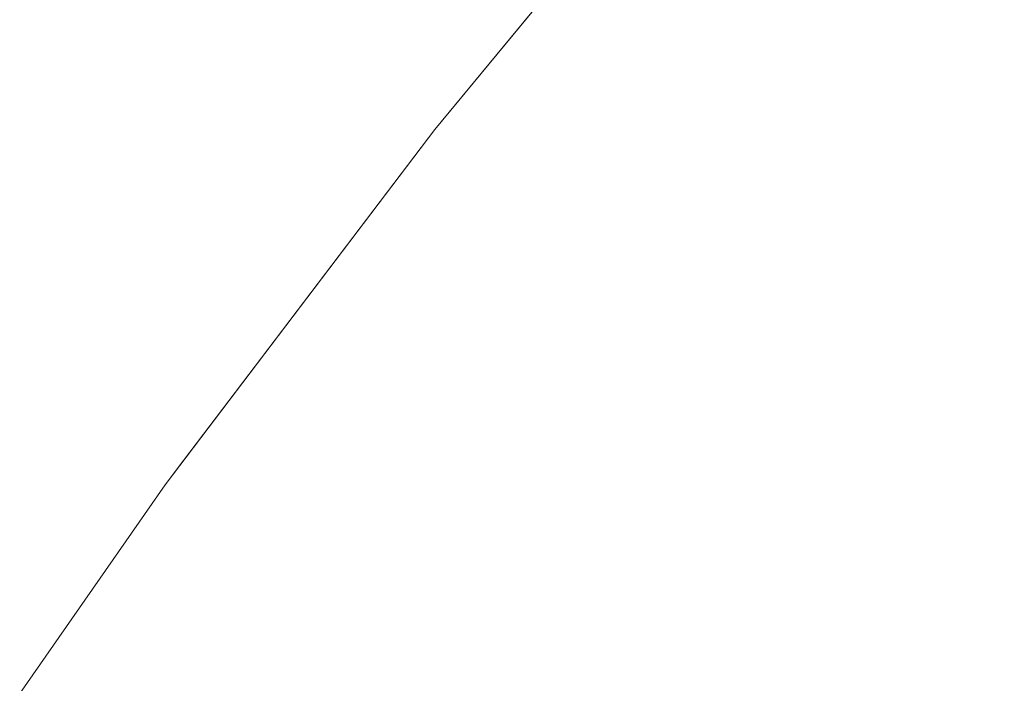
# Model space of a CAD drawing. Header units: centimetres. Extents: x -35.1 to 36.2, y 4.2 to 6.
# Tile 66 of 256: x -35.07735 to -35.06843, y 5.94601 to 5.95203. Entities that reach past the tile are written whole.
import ezdxf

# ---------------------------------------------------------------- set-up
doc = ezdxf.new("R2010")
doc.units = ezdxf.units.CM
doc.header["$LTSCALE"] = 2.54
doc.layers.add('Lucido design-1', color=7, linetype='Continuous')

# ---------------------------------------------------------------- blocks, each defined once
blk = doc.blocks.new('Gruppo-4-1')
at = {"color": 7, "linetype": 'Continuous', "lineweight": 9}
for points, invisible_edges in [([(-35.0709376, 5.9542406, -2313.02217), (-35.0735906, 5.9510303, -2313.02217), (-35.0735906, 5.9510303, -2312.42217), (-35.0727845, 5.9520058, -2312.42217)], 10), ([(-35.0727846, 5.9520111, -2313.0237324), (-35.0735906, 5.9510303, -2313.02217), (-35.0709376, 5.9542406, -2313.02217), (-35.0710923, 5.9540381, -2313.0237324)], 13), ([(-35.0709376, 5.9542406, -2313.02217), (-35.0727845, 5.9520058, -2312.42217), (-35.0719475, 5.9530186, -2312.42217)], 9), ([(-35.0710923, 5.9540381, -2313.0237324), (-35.071051, 5.9540184, -2313.0252942), (-35.0727427, 5.9519921, -2313.0252942), (-35.0727846, 5.9520111, -2313.0237324)], 15), ([(-35.072673, 5.9519604, -2313.0268549), (-35.0727427, 5.9519921, -2313.0252942), (-35.071051, 5.9540184, -2313.0252942), (-35.0709824, 5.9539855, -2313.0268549)], 15), ([(-35.0709824, 5.9539855, -2313.0268549), (-35.0708863, 5.9539394, -2313.0284139), (-35.0725755, 5.9519161, -2313.0284139), (-35.072673, 5.9519604, -2313.0268549)], 15), ([(-35.0724502, 5.9518592, -2313.0299706), (-35.0725755, 5.9519161, -2313.0284139), (-35.0708863, 5.9539394, -2313.0284139), (-35.0707628, 5.9538803, -2313.0299706)], 15), ([(-35.0707628, 5.9538803, -2313.0299706), (-35.0706122, 5.9538081, -2313.0315244), (-35.0722973, 5.9517898, -2313.0315244), (-35.0724502, 5.9518592, -2313.0299706)], 15), ([(-35.0721168, 5.9517078, -2313.0330749), (-35.0722973, 5.9517898, -2313.0315244), (-35.0706122, 5.9538081, -2313.0315244), (-35.0704344, 5.9537229, -2313.0330749)], 15), ([(-35.0704344, 5.9537229, -2313.0330749), (-35.0702295, 5.9536248, -2313.0346213), (-35.0719089, 5.9516133, -2313.0346213), (-35.0721168, 5.9517078, -2313.0330749)], 15), ([(-35.0716737, 5.9515065, -2313.0361633), (-35.0719089, 5.9516133, -2313.0346213), (-35.0702295, 5.9536248, -2313.0346213), (-35.0699979, 5.9535138, -2313.0361633)], 15), ([(-35.0699979, 5.9535138, -2313.0361633), (-35.0697395, 5.95339, -2313.0377002), (-35.0714115, 5.9513874, -2313.0377002), (-35.0716737, 5.9515065, -2313.0361633)], 15), ([(-35.0711224, 5.9512561, -2313.0392315), (-35.0714115, 5.9513874, -2313.0377002), (-35.0697395, 5.95339, -2313.0377002), (-35.0694547, 5.9532536, -2313.0392315)], 15), ([(-35.0694547, 5.9532536, -2313.0392315), (-35.0691435, 5.9531045, -2313.0407566), (-35.0708065, 5.9511126, -2313.0407566), (-35.0711224, 5.9512561, -2313.0392315)], 15), ([(-35.0704642, 5.9509571, -2313.0422751), (-35.0708065, 5.9511126, -2313.0407566), (-35.0691435, 5.9531045, -2313.0407566), (-35.0688062, 5.952943, -2313.0422751)], 15), ([(-35.0692801, 5.9517798, -2312.4005536), (-35.0684432, 5.952769, -2312.4005536), (-35.0691435, 5.9531045, -2312.4035833), (-35.0699857, 5.952109, -2312.4035833)], 15), ([(-35.0719475, 5.9530186, -2312.42217), (-35.0727845, 5.9520058, -2312.42217), (-35.0727427, 5.9519921, -2312.4190457), (-35.0719078, 5.9530057, -2312.4190457)], 14), ([(-35.0719078, 5.9530057, -2312.4190457), (-35.0727427, 5.9519921, -2312.4190457), (-35.0725755, 5.9519161, -2312.4159261), (-35.0717418, 5.9529282, -2312.4159261)], 15), ([(-35.0717418, 5.9529282, -2312.4159261), (-35.0725755, 5.9519161, -2312.4159261), (-35.0722973, 5.9517898, -2312.4128155), (-35.0714656, 5.9527993, -2312.4128155)], 15), ([(-35.0688062, 5.952943, -2313.0422751), (-35.0684432, 5.952769, -2313.0437864), (-35.0700957, 5.9507897, -2313.0437864), (-35.0704642, 5.9509571, -2313.0422751)], 15), ([(-35.0714656, 5.9527993, -2312.4128155), (-35.0722973, 5.9517898, -2312.4128155), (-35.0719089, 5.9516133, -2312.4097186), (-35.07108, 5.9526195, -2312.4097186)], 15), ([(-35.0697012, 5.9506105, -2313.04529), (-35.0700957, 5.9507897, -2313.0437864), (-35.0684432, 5.952769, -2313.0437864), (-35.0680545, 5.9525828, -2313.04529)], 15), ([(-35.0684713, 5.9514025, -2312.3975546), (-35.0676405, 5.9523845, -2312.3975546), (-35.0684432, 5.952769, -2312.4005536), (-35.0692801, 5.9517798, -2312.4005536)], 15), ([(-35.07108, 5.9526195, -2312.4097186), (-35.0719089, 5.9516133, -2312.4097186), (-35.0714115, 5.9513874, -2312.4066398), (-35.0705863, 5.9523891, -2312.4066398)], 15), ([(-35.0680545, 5.9525828, -2313.04529), (-35.0676405, 5.9523845, -2313.0467854), (-35.069281, 5.9504196, -2313.0467854), (-35.0697012, 5.9506105, -2313.04529)], 15), ([(-35.0705863, 5.9523891, -2312.4066398), (-35.0714115, 5.9513874, -2312.4066398), (-35.0708065, 5.9511126, -2312.4035833), (-35.0699857, 5.952109, -2312.4035833)], 15), ([(-35.0688354, 5.9502173, -2313.0482721), (-35.069281, 5.9504196, -2313.0467854), (-35.0676405, 5.9523845, -2313.0467854), (-35.0672016, 5.9521742, -2313.0482721)], 15), ([(-35.0675618, 5.9509782, -2312.3945904), (-35.0667379, 5.9519521, -2312.3945904), (-35.0676405, 5.9523845, -2312.3975546), (-35.0684713, 5.9514025, -2312.3975546)], 15), ([(-35.0672016, 5.9521742, -2313.0482721), (-35.0667379, 5.9519521, -2313.0497496), (-35.0683648, 5.9500035, -2313.0497496), (-35.0688354, 5.9502173, -2313.0482721)], 15), ([(-35.0699857, 5.952109, -2312.4035833), (-35.0708065, 5.9511126, -2312.4035833), (-35.0700957, 5.9507897, -2312.4005536), (-35.0692801, 5.9517798, -2312.4005536)], 15), ([(-35.0743905, 5.9499819, -2313.0237324), (-35.0735906, 5.9510303, -2313.02217), (-35.0727846, 5.9520111, -2313.0237324)], 11), ([(-35.0727846, 5.9520111, -2313.0237324), (-35.0727427, 5.9519921, -2313.0252942), (-35.0743481, 5.9499637, -2313.0252942), (-35.0743905, 5.9499819, -2313.0237324)], 15), ([(-35.0742774, 5.9499332, -2313.0268549), (-35.0743481, 5.9499637, -2313.0252942), (-35.0727427, 5.9519921, -2313.0252942), (-35.072673, 5.9519604, -2313.0268549)], 15), ([(-35.0735561, 5.950978, -2312.4190457), (-35.0727427, 5.9519921, -2312.4190457), (-35.0727845, 5.9520058, -2312.42217), (-35.0735906, 5.9510303, -2312.42217)], 11), ([(-35.0733877, 5.9509035, -2312.4159261), (-35.0725755, 5.9519161, -2312.4159261), (-35.0727427, 5.9519921, -2312.4190457), (-35.0735561, 5.950978, -2312.4190457)], 15), ([(-35.072673, 5.9519604, -2313.0268549), (-35.0725755, 5.9519161, -2313.0284139), (-35.0741784, 5.9498907, -2313.0284139), (-35.0742774, 5.9499332, -2313.0268549)], 15), ([(-35.0740514, 5.949836, -2313.0299706), (-35.0741784, 5.9498907, -2313.0284139), (-35.0725755, 5.9519161, -2313.0284139), (-35.0724502, 5.9518592, -2313.0299706)], 15), ([(-35.0731075, 5.9507796, -2312.4128155), (-35.0722973, 5.9517898, -2312.4128155), (-35.0725755, 5.9519161, -2312.4159261), (-35.0733877, 5.9509035, -2312.4159261)], 15), ([(-35.0724502, 5.9518592, -2313.0299706), (-35.0722973, 5.9517898, -2313.0315244), (-35.0738963, 5.9497692, -2313.0315244), (-35.0740514, 5.949836, -2313.0299706)], 15), ([(-35.0737133, 5.9496905, -2313.0330749), (-35.0738963, 5.9497692, -2313.0315244), (-35.0722973, 5.9517898, -2313.0315244), (-35.0721168, 5.9517078, -2313.0330749)], 15), ([(-35.0727163, 5.9506067, -2312.4097186), (-35.0719089, 5.9516133, -2312.4097186), (-35.0722973, 5.9517898, -2312.4128155), (-35.0731075, 5.9507796, -2312.4128155)], 15), ([(-35.0721168, 5.9517078, -2313.0330749), (-35.0719089, 5.9516133, -2313.0346213), (-35.0735025, 5.9495997, -2313.0346213), (-35.0737133, 5.9496905, -2313.0330749)], 15), ([(-35.0692801, 5.9517798, -2312.4005536), (-35.0700957, 5.9507897, -2312.4005536), (-35.069281, 5.9504196, -2312.3975546), (-35.0684713, 5.9514025, -2312.3975546)], 15), ([(-35.073264, 5.9494971, -2313.0361633), (-35.0735025, 5.9495997, -2313.0346213), (-35.0719089, 5.9516133, -2313.0346213), (-35.0716737, 5.9515065, -2313.0361633)], 15), ([(-35.0722154, 5.9503851, -2312.4066398), (-35.0714115, 5.9513874, -2312.4066398), (-35.0719089, 5.9516133, -2312.4097186), (-35.0727163, 5.9506067, -2312.4097186)], 15), ([(-35.0716737, 5.9515065, -2313.0361633), (-35.0714115, 5.9513874, -2313.0377002), (-35.0729981, 5.9493826, -2313.0377002), (-35.073264, 5.9494971, -2313.0361633)], 15), ([(-35.0727049, 5.9492564, -2313.0392315), (-35.0729981, 5.9493826, -2313.0377002), (-35.0714115, 5.9513874, -2313.0377002), (-35.0711224, 5.9512561, -2313.0392315)], 15), ([(-35.0716061, 5.9501157, -2312.4035833), (-35.0708065, 5.9511126, -2312.4035833), (-35.0714115, 5.9513874, -2312.4066398), (-35.0722154, 5.9503851, -2312.4066398)], 15), ([(-35.0684713, 5.9514025, -2312.3975546), (-35.069281, 5.9504196, -2312.3975546), (-35.0683648, 5.9500035, -2312.3945904), (-35.0675618, 5.9509782, -2312.3945904)], 15), ([(-35.0711224, 5.9512561, -2313.0392315), (-35.0708065, 5.9511126, -2313.0407566), (-35.0723846, 5.9491185, -2313.0407566), (-35.0727049, 5.9492564, -2313.0392315)], 15), ([(-35.0720375, 5.9489691, -2313.0422751), (-35.0723846, 5.9491185, -2313.0407566), (-35.0708065, 5.9511126, -2313.0407566), (-35.0704642, 5.9509571, -2313.0422751)], 15), ([(-35.0708902, 5.9497991, -2312.4005536), (-35.0700957, 5.9507897, -2312.4005536), (-35.0708065, 5.9511126, -2312.4035833), (-35.0716061, 5.9501157, -2312.4035833)], 15), ([(-35.0735906, 5.9510303, -2313.02217), (-35.0760318, 5.9478134, -2313.02217), (-35.0760318, 5.9478134, -2312.42217), (-35.0759231, 5.9479565, -2312.42217)], 10), ([(-35.0759116, 5.9479529, -2313.0237324), (-35.0760318, 5.9478134, -2313.02217), (-35.0735906, 5.9510303, -2313.02217), (-35.0743905, 5.9499819, -2313.0237324)], 13), ([(-35.0735906, 5.9510303, -2313.02217), (-35.0759231, 5.9479565, -2312.42217), (-35.0751605, 5.9489616, -2312.42217)], 9), ([(-35.0751605, 5.9489616, -2312.42217), (-35.07439, 5.9499769, -2312.42217), (-35.0735906, 5.9510303, -2313.02217)], 10), ([(-35.0735906, 5.9510303, -2312.42217), (-35.07439, 5.9499769, -2312.42217), (-35.0743481, 5.9499637, -2312.4190457), (-35.0735561, 5.950978, -2312.4190457)], 14), ([(-35.07439, 5.9499769, -2312.42217), (-35.0735906, 5.9510303, -2312.42217), (-35.0735906, 5.9510303, -2313.02217)], 10), ([(-35.0735561, 5.950978, -2312.4190457), (-35.0743481, 5.9499637, -2312.4190457), (-35.0741784, 5.9498907, -2312.4159261), (-35.0733877, 5.9509035, -2312.4159261)], 15), ([(-35.0733877, 5.9509035, -2312.4159261), (-35.0741784, 5.9498907, -2312.4159261), (-35.0738963, 5.9497692, -2312.4128155), (-35.0731075, 5.9507796, -2312.4128155)], 15), ([(-35.0704642, 5.9509571, -2313.0422751), (-35.0700957, 5.9507897, -2313.0437864), (-35.0716638, 5.9488083, -2313.0437864), (-35.0720375, 5.9489691, -2313.0422751)], 15), ([(-35.0731075, 5.9507796, -2312.4128155), (-35.0738963, 5.9497692, -2312.4128155), (-35.0735025, 5.9495997, -2312.4097186), (-35.0727163, 5.9506067, -2312.4097186)], 15), ([(-35.0712638, 5.9486361, -2313.04529), (-35.0716638, 5.9488083, -2313.0437864), (-35.0700957, 5.9507897, -2313.0437864), (-35.0697012, 5.9506105, -2313.04529)], 15), ([(-35.0700697, 5.9494363, -2312.3975546), (-35.069281, 5.9504196, -2312.3975546), (-35.0700957, 5.9507897, -2312.4005536), (-35.0708902, 5.9497991, -2312.4005536)], 15), ([(-35.0727163, 5.9506067, -2312.4097186), (-35.0735025, 5.9495997, -2312.4097186), (-35.0729981, 5.9493826, -2312.4066398), (-35.0722154, 5.9503851, -2312.4066398)], 15), ([(-35.0697012, 5.9506105, -2313.04529), (-35.069281, 5.9504196, -2313.0467854), (-35.0708377, 5.9484527, -2313.0467854), (-35.0712638, 5.9486361, -2313.04529)], 15), ([(-35.0722154, 5.9503851, -2312.4066398), (-35.0729981, 5.9493826, -2312.4066398), (-35.0723846, 5.9491185, -2312.4035833), (-35.0716061, 5.9501157, -2312.4035833)], 15), ([(-35.0703858, 5.9482582, -2313.0482721), (-35.0708377, 5.9484527, -2313.0467854), (-35.069281, 5.9504196, -2313.0467854), (-35.0688354, 5.9502173, -2313.0482721)], 15), ([(-35.0691469, 5.9490282, -2312.3945904), (-35.0683648, 5.9500035, -2312.3945904), (-35.069281, 5.9504196, -2312.3975546), (-35.0700697, 5.9494363, -2312.3975546)], 15), ([(-35.0688354, 5.9502173, -2313.0482721), (-35.0683648, 5.9500035, -2313.0497496), (-35.0699086, 5.9480527, -2313.0497496), (-35.0703858, 5.9482582, -2313.0482721)], 15), ([(-35.0716061, 5.9501157, -2312.4035833), (-35.0723846, 5.9491185, -2312.4035833), (-35.0716638, 5.9488083, -2312.4005536), (-35.0708902, 5.9497991, -2312.4005536)], 15), ([(-35.0743905, 5.9499819, -2313.0237324), (-35.0743481, 5.9499637, -2313.0252942), (-35.0758686, 5.9479353, -2313.0252942), (-35.0759116, 5.9479529, -2313.0237324)], 15), ([(-35.075797, 5.9479061, -2313.0268549), (-35.0758686, 5.9479353, -2313.0252942), (-35.0743481, 5.9499637, -2313.0252942), (-35.0742774, 5.9499332, -2313.0268549)], 15), ([(-35.0742774, 5.9499332, -2313.0268549), (-35.0741784, 5.9498907, -2313.0284139), (-35.0756968, 5.9478653, -2313.0284139), (-35.075797, 5.9479061, -2313.0268549)], 15), ([(-35.0751188, 5.9489494, -2312.4190457), (-35.0743481, 5.9499637, -2312.4190457), (-35.07439, 5.9499769, -2312.42217), (-35.0751605, 5.9489616, -2312.42217)], 11), ([(-35.0749481, 5.9488778, -2312.4159261), (-35.0741784, 5.9498907, -2312.4159261), (-35.0743481, 5.9499637, -2312.4190457), (-35.0751188, 5.9489494, -2312.4190457)], 15), ([(-35.0694062, 5.9478365, -2313.0512174), (-35.0699086, 5.9480527, -2313.0497496), (-35.0683648, 5.9500035, -2313.0497496), (-35.0678693, 5.9497784, -2313.0512174)], 15), ([(-35.0681245, 5.9485761, -2312.3916647), (-35.0673495, 5.9495423, -2312.3916647), (-35.0683648, 5.9500035, -2312.3945904), (-35.0691469, 5.9490282, -2312.3945904)], 15), ([(-35.0755681, 5.9478128, -2313.0299706), (-35.0756968, 5.9478653, -2313.0284139), (-35.0741784, 5.9498907, -2313.0284139), (-35.0740514, 5.949836, -2313.0299706)], 15), ([(-35.0740514, 5.949836, -2313.0299706), (-35.0738963, 5.9497692, -2313.0315244), (-35.075411, 5.9477488, -2313.0315244), (-35.0755681, 5.9478128, -2313.0299706)], 15), ([(-35.0746641, 5.9487589, -2312.4128155), (-35.0738963, 5.9497692, -2312.4128155), (-35.0741784, 5.9498907, -2312.4159261), (-35.0749481, 5.9488778, -2312.4159261)], 15), ([(-35.0752256, 5.9476732, -2313.0330749), (-35.075411, 5.9477488, -2313.0315244), (-35.0738963, 5.9497692, -2313.0315244), (-35.0737133, 5.9496905, -2313.0330749)], 15), ([(-35.0742676, 5.9485928, -2312.4097186), (-35.0735025, 5.9495997, -2312.4097186), (-35.0738963, 5.9497692, -2312.4128155), (-35.0746641, 5.9487589, -2312.4128155)], 15), ([(-35.0708902, 5.9497991, -2312.4005536), (-35.0716638, 5.9488083, -2312.4005536), (-35.0708377, 5.9484527, -2312.3975546), (-35.0700697, 5.9494363, -2312.3975546)], 15), ([(-35.0678693, 5.9497784, -2313.0512174), (-35.0673495, 5.9495423, -2313.0526752), (-35.0688791, 5.9476096, -2313.0526752), (-35.0694062, 5.9478365, -2313.0512174)], 15), ([(-35.0737133, 5.9496905, -2313.0330749), (-35.0735025, 5.9495997, -2313.0346213), (-35.075012, 5.9475862, -2313.0346213), (-35.0752256, 5.9476732, -2313.0330749)], 15), ([(-35.0747704, 5.9474877, -2313.0361633), (-35.075012, 5.9475862, -2313.0346213), (-35.0735025, 5.9495997, -2313.0346213), (-35.073264, 5.9494971, -2313.0361633)], 15), ([(-35.0737599, 5.9483801, -2312.4066398), (-35.0729981, 5.9493826, -2312.4066398), (-35.0735025, 5.9495997, -2312.4097186), (-35.0742676, 5.9485928, -2312.4097186)], 15), ([(-35.073264, 5.9494971, -2313.0361633), (-35.0729981, 5.9493826, -2313.0377002), (-35.074501, 5.9473779, -2313.0377002), (-35.0747704, 5.9474877, -2313.0361633)], 15), ([(-35.0683275, 5.9473722, -2313.0541224), (-35.0688791, 5.9476096, -2313.0526752), (-35.0673495, 5.9495423, -2313.0526752), (-35.0668056, 5.9492952, -2313.0541224)], 15), ([(-35.0742039, 5.9472568, -2313.0392315), (-35.074501, 5.9473779, -2313.0377002), (-35.0729981, 5.9493826, -2313.0377002), (-35.0727049, 5.9492564, -2313.0392315)], 15), ([(-35.0731423, 5.9481214, -2312.4035833), (-35.0723846, 5.9491185, -2312.4035833), (-35.0729981, 5.9493826, -2312.4066398), (-35.0737599, 5.9483801, -2312.4066398)], 15), ([(-35.0700697, 5.9494363, -2312.3975546), (-35.0708377, 5.9484527, -2312.3975546), (-35.0699086, 5.9480527, -2312.3945904), (-35.0691469, 5.9490282, -2312.3945904)], 15), ([(-35.0727049, 5.9492564, -2313.0392315), (-35.0723846, 5.9491185, -2313.0407566), (-35.0738795, 5.9471246, -2313.0407566), (-35.0742039, 5.9472568, -2313.0392315)], 15), ([(-35.0735278, 5.9469812, -2313.0422751), (-35.0738795, 5.9471246, -2313.0407566), (-35.0723846, 5.9491185, -2313.0407566), (-35.0720375, 5.9489691, -2313.0422751)], 15), ([(-35.0724167, 5.9478174, -2312.4005536), (-35.0716638, 5.9488083, -2312.4005536), (-35.0723846, 5.9491185, -2312.4035833), (-35.0731423, 5.9481214, -2312.4035833)], 15), ([(-35.0691469, 5.9490282, -2312.3945904), (-35.0699086, 5.9480527, -2312.3945904), (-35.0688791, 5.9476096, -2312.3916647), (-35.0681245, 5.9485761, -2312.3916647)], 15), ([(-35.0751605, 5.9489616, -2312.42217), (-35.0759231, 5.9479565, -2312.42217), (-35.0758686, 5.9479353, -2312.4190457), (-35.0751188, 5.9489494, -2312.4190457)], 14), ([(-35.0751188, 5.9489494, -2312.4190457), (-35.0758686, 5.9479353, -2312.4190457), (-35.0756968, 5.9478653, -2312.4159261), (-35.0749481, 5.9488778, -2312.4159261)], 15), ([(-35.0720375, 5.9489691, -2313.0422751), (-35.0716638, 5.9488083, -2313.0437864), (-35.0731492, 5.9468269, -2313.0437864), (-35.0735278, 5.9469812, -2313.0422751)], 15), ([(-35.0749481, 5.9488778, -2312.4159261), (-35.0756968, 5.9478653, -2312.4159261), (-35.075411, 5.9477488, -2312.4128155), (-35.0746641, 5.9487589, -2312.4128155)], 15), ([(-35.0746641, 5.9487589, -2312.4128155), (-35.075411, 5.9477488, -2312.4128155), (-35.075012, 5.9475862, -2312.4097186), (-35.0742676, 5.9485928, -2312.4097186)], 15), ([(-35.0727439, 5.9466617, -2313.04529), (-35.0731492, 5.9468269, -2313.0437864), (-35.0716638, 5.9488083, -2313.0437864), (-35.0712638, 5.9486361, -2313.04529)], 15), ([(-35.0715851, 5.9474691, -2312.3975546), (-35.0708377, 5.9484527, -2312.3975546), (-35.0716638, 5.9488083, -2312.4005536), (-35.0724167, 5.9478174, -2312.4005536)], 15), ([(-35.0742676, 5.9485928, -2312.4097186), (-35.075012, 5.9475862, -2312.4097186), (-35.074501, 5.9473779, -2312.4066398), (-35.0737599, 5.9483801, -2312.4066398)], 15), ([(-35.0712638, 5.9486361, -2313.04529), (-35.0708377, 5.9484527, -2313.0467854), (-35.0723122, 5.9464858, -2313.0467854), (-35.0727439, 5.9466617, -2313.04529)], 15), ([(-35.0681245, 5.9485761, -2312.3916647), (-35.0688791, 5.9476096, -2312.3916647), (-35.067752, 5.9471245, -2312.3887813), (-35.0670051, 5.9480811, -2312.3887813)], 15), ([(-35.0718544, 5.9462992, -2313.0482721), (-35.0723122, 5.9464858, -2313.0467854), (-35.0708377, 5.9484527, -2313.0467854), (-35.0703858, 5.9482582, -2313.0482721)], 15), ([(-35.0706498, 5.9470773, -2312.3945904), (-35.0699086, 5.9480527, -2312.3945904), (-35.0708377, 5.9484527, -2312.3975546), (-35.0715851, 5.9474691, -2312.3975546)], 15), ([(-35.0737599, 5.9483801, -2312.4066398), (-35.074501, 5.9473779, -2312.4066398), (-35.0738795, 5.9471246, -2312.4035833), (-35.0731423, 5.9481214, -2312.4035833)], 15), ([(-35.0703858, 5.9482582, -2313.0482721), (-35.0699086, 5.9480527, -2313.0497496), (-35.0713709, 5.9461021, -2313.0497496), (-35.0718544, 5.9462992, -2313.0482721)], 15), ([(-35.0731423, 5.9481214, -2312.4035833), (-35.0738795, 5.9471246, -2312.4035833), (-35.0731492, 5.9468269, -2312.4005536), (-35.0724167, 5.9478174, -2312.4005536)], 15), ([(-35.0708619, 5.9458947, -2313.0512174), (-35.0713709, 5.9461021, -2313.0497496), (-35.0699086, 5.9480527, -2313.0497496), (-35.0694062, 5.9478365, -2313.0512174)], 15), ([(-35.0696135, 5.9466432, -2312.3916647), (-35.0688791, 5.9476096, -2312.3916647), (-35.0699086, 5.9480527, -2312.3945904), (-35.0706498, 5.9470773, -2312.3945904)], 15), ([(-35.0760318, 5.9478134, -2313.02217), (-35.0759116, 5.9479529, -2313.0237324), (-35.0773498, 5.9459261, -2313.0237324)], 11), ([(-35.0759116, 5.9479529, -2313.0237324), (-35.0758686, 5.9479353, -2313.0252942), (-35.0773063, 5.9459093, -2313.0252942), (-35.0773498, 5.9459261, -2313.0237324)], 15), ([(-35.0765977, 5.9469219, -2312.4190457), (-35.0758686, 5.9479353, -2312.4190457), (-35.0759231, 5.9479565, -2312.42217), (-35.0760318, 5.9478134, -2312.42217)], 11), ([(-35.0772338, 5.9458813, -2313.0268549), (-35.0773063, 5.9459093, -2313.0252942), (-35.0758686, 5.9479353, -2313.0252942), (-35.075797, 5.9479061, -2313.0268549)], 15), ([(-35.075797, 5.9479061, -2313.0268549), (-35.0756968, 5.9478653, -2313.0284139), (-35.0771324, 5.9458422, -2313.0284139), (-35.0772338, 5.9458813, -2313.0268549)], 15), ([(-35.0770021, 5.945792, -2313.0299706), (-35.0771324, 5.9458422, -2313.0284139), (-35.0756968, 5.9478653, -2313.0284139), (-35.0755681, 5.9478128, -2313.0299706)], 15), ([(-35.0764248, 5.9468533, -2312.4159261), (-35.0756968, 5.9478653, -2312.4159261), (-35.0758686, 5.9479353, -2312.4190457), (-35.0765977, 5.9469219, -2312.4190457)], 15), ([(-35.0761372, 5.9467393, -2312.4128155), (-35.075411, 5.9477488, -2312.4128155), (-35.0756968, 5.9478653, -2312.4159261), (-35.0764248, 5.9468533, -2312.4159261)], 15), ([(-35.0773498, 5.9459261, -2313.0237324), (-35.0773481, 5.9459204, -2313.02217), (-35.0760318, 5.9478134, -2313.02217)], 9), ([(-35.0760318, 5.9478134, -2312.42217), (-35.0773481, 5.9459204, -2312.42217), (-35.0773063, 5.9459093, -2312.4190457), (-35.0765977, 5.9469219, -2312.4190457)], 14), ([(-35.0773481, 5.9459204, -2312.42217), (-35.0760318, 5.9478134, -2312.42217), (-35.0760318, 5.9478134, -2313.02217), (-35.0773481, 5.9459204, -2313.02217)], 10), ([(-35.0755681, 5.9478128, -2313.0299706), (-35.075411, 5.9477488, -2313.0315244), (-35.076843, 5.9457306, -2313.0315244), (-35.0770021, 5.945792, -2313.0299706)], 15), ([(-35.0724167, 5.9478174, -2312.4005536), (-35.0731492, 5.9468269, -2312.4005536), (-35.0723122, 5.9464858, -2312.3975546), (-35.0715851, 5.9474691, -2312.3975546)], 15), ([(-35.0694062, 5.9478365, -2313.0512174), (-35.0688791, 5.9476096, -2313.0526752), (-35.0703279, 5.945677, -2313.0526752), (-35.0708619, 5.9458947, -2313.0512174)], 15), ([(-35.0766553, 5.9456583, -2313.0330749), (-35.076843, 5.9457306, -2313.0315244), (-35.075411, 5.9477488, -2313.0315244), (-35.0752256, 5.9476732, -2313.0330749)], 15), ([(-35.0757357, 5.9465801, -2312.4097186), (-35.075012, 5.9475862, -2312.4097186), (-35.075411, 5.9477488, -2312.4128155), (-35.0761372, 5.9467393, -2312.4128155)], 15), ([(-35.0752256, 5.9476732, -2313.0330749), (-35.075012, 5.9475862, -2313.0346213), (-35.0764391, 5.9455749, -2313.0346213), (-35.0766553, 5.9456583, -2313.0330749)], 15), ([(-35.0697691, 5.9454493, -2313.0541224), (-35.0703279, 5.945677, -2313.0526752), (-35.0688791, 5.9476096, -2313.0526752), (-35.0683275, 5.9473722, -2313.0541224)], 15), ([(-35.0684789, 5.9461679, -2312.3887813), (-35.067752, 5.9471245, -2312.3887813), (-35.0688791, 5.9476096, -2312.3916647), (-35.0696135, 5.9466432, -2312.3916647)], 15), ([(-35.0761946, 5.9454806, -2313.0361633), (-35.0764391, 5.9455749, -2313.0346213), (-35.075012, 5.9475862, -2313.0346213), (-35.0747704, 5.9474877, -2313.0361633)], 15), ([(-35.0752216, 5.9463763, -2312.4066398), (-35.074501, 5.9473779, -2312.4066398), (-35.075012, 5.9475862, -2312.4097186), (-35.0757357, 5.9465801, -2312.4097186)], 15), ([(-35.0747704, 5.9474877, -2313.0361633), (-35.074501, 5.9473779, -2313.0377002), (-35.0759219, 5.9453754, -2313.0377002), (-35.0761946, 5.9454806, -2313.0361633)], 15), ([(-35.0715851, 5.9474691, -2312.3975546), (-35.0723122, 5.9464858, -2312.3975546), (-35.0713709, 5.9461021, -2312.3945904), (-35.0706498, 5.9470773, -2312.3945904)], 15), ([(-35.0756212, 5.9452595, -2313.0392315), (-35.0759219, 5.9453754, -2313.0377002), (-35.074501, 5.9473779, -2313.0377002), (-35.0742039, 5.9472568, -2313.0392315)], 15), ([(-35.0745962, 5.9461283, -2312.4035833), (-35.0738795, 5.9471246, -2312.4035833), (-35.074501, 5.9473779, -2312.4066398), (-35.0752216, 5.9463763, -2312.4066398)], 15), ([(-35.0683275, 5.9473722, -2313.0541224), (-35.067752, 5.9471245, -2313.0555586), (-35.069186, 5.9452116, -2313.0555586), (-35.0697691, 5.9454493, -2313.0541224)], 15), ([(-35.0742039, 5.9472568, -2313.0392315), (-35.0738795, 5.9471246, -2313.0407566), (-35.0752927, 5.9451328, -2313.0407566), (-35.0756212, 5.9452595, -2313.0392315)], 15), ([(-35.0749368, 5.9449956, -2313.0422751), (-35.0752927, 5.9451328, -2313.0407566), (-35.0738795, 5.9471246, -2313.0407566), (-35.0735278, 5.9469812, -2313.0422751)], 15), ([(-35.0738613, 5.945837, -2312.4005536), (-35.0731492, 5.9468269, -2312.4005536), (-35.0738795, 5.9471246, -2312.4035833), (-35.0745962, 5.9461283, -2312.4035833)], 15), ([(-35.0706498, 5.9470773, -2312.3945904), (-35.0713709, 5.9461021, -2312.3945904), (-35.0703279, 5.945677, -2312.3916647), (-35.0696135, 5.9466432, -2312.3916647)], 15), ([(-35.068579, 5.9449642, -2313.0569834), (-35.069186, 5.9452116, -2313.0555586), (-35.067752, 5.9471245, -2313.0555586), (-35.0671528, 5.9468666, -2313.0569834)], 15), ([(-35.0672491, 5.9456528, -2312.3859436), (-35.0665304, 5.9465986, -2312.3859436), (-35.067752, 5.9471245, -2312.3887813), (-35.0684789, 5.9461679, -2312.3887813)], 15), ([(-35.0735278, 5.9469812, -2313.0422751), (-35.0731492, 5.9468269, -2313.0437864), (-35.0745535, 5.9448478, -2313.0437864), (-35.0749368, 5.9449956, -2313.0422751)], 15), ([(-35.0765977, 5.9469219, -2312.4190457), (-35.0773063, 5.9459093, -2312.4190457), (-35.0771324, 5.9458422, -2312.4159261), (-35.0764248, 5.9468533, -2312.4159261)], 15), ([(-35.0764248, 5.9468533, -2312.4159261), (-35.0771324, 5.9458422, -2312.4159261), (-35.076843, 5.9457306, -2312.4128155), (-35.0761372, 5.9467393, -2312.4128155)], 15), ([(-35.0741432, 5.9446896, -2313.04529), (-35.0745535, 5.9448478, -2313.0437864), (-35.0731492, 5.9468269, -2313.0437864), (-35.0727439, 5.9466617, -2313.04529)], 15), ([(-35.0730192, 5.945503, -2312.3975546), (-35.0723122, 5.9464858, -2312.3975546), (-35.0731492, 5.9468269, -2312.4005536), (-35.0738613, 5.945837, -2312.4005536)], 15), ([(-35.0671528, 5.9468666, -2313.0569834), (-35.0665304, 5.9465986, -2313.0583964), (-35.0679484, 5.9447072, -2313.0583964), (-35.068579, 5.9449642, -2313.0569834)], 15), ([(-35.0761372, 5.9467393, -2312.4128155), (-35.076843, 5.9457306, -2312.4128155), (-35.0764391, 5.9455749, -2312.4097186), (-35.0757357, 5.9465801, -2312.4097186)], 15), ([(-35.0727439, 5.9466617, -2313.04529), (-35.0723122, 5.9464858, -2313.0467854), (-35.0737063, 5.9445211, -2313.0467854), (-35.0741432, 5.9446896, -2313.04529)], 15), ([(-35.0696135, 5.9466432, -2312.3916647), (-35.0703279, 5.945677, -2312.3916647), (-35.069186, 5.9452116, -2312.3887813), (-35.0684789, 5.9461679, -2312.3887813)], 15), ([(-35.0757357, 5.9465801, -2312.4097186), (-35.0764391, 5.9455749, -2312.4097186), (-35.0759219, 5.9453754, -2312.4066398), (-35.0752216, 5.9463763, -2312.4066398)], 15), ([(-35.0732429, 5.9443424, -2313.0482721), (-35.0737063, 5.9445211, -2313.0467854), (-35.0723122, 5.9464858, -2313.0467854), (-35.0718544, 5.9462992, -2313.0482721)], 15), ([(-35.072072, 5.9451275, -2312.3945904), (-35.0713709, 5.9461021, -2312.3945904), (-35.0723122, 5.9464858, -2312.3975546), (-35.0730192, 5.945503, -2312.3975546)], 15), ([(-35.0752216, 5.9463763, -2312.4066398), (-35.0759219, 5.9453754, -2312.4066398), (-35.0752927, 5.9451328, -2312.4035833), (-35.0745962, 5.9461283, -2312.4035833)], 15), ([(-35.0718544, 5.9462992, -2313.0482721), (-35.0713709, 5.9461021, -2313.0497496), (-35.0727535, 5.9441537, -2313.0497496), (-35.0732429, 5.9443424, -2313.0482721)], 15), ([(-35.0745962, 5.9461283, -2312.4035833), (-35.0752927, 5.9451328, -2312.4035833), (-35.0745535, 5.9448478, -2312.4005536), (-35.0738613, 5.945837, -2312.4005536)], 15), ([(-35.0722383, 5.943955, -2313.0512174), (-35.0727535, 5.9441537, -2313.0497496), (-35.0713709, 5.9461021, -2313.0497496), (-35.0708619, 5.9458947, -2313.0512174)], 15), ([(-35.0710225, 5.9447114, -2312.3916647), (-35.0703279, 5.945677, -2312.3916647), (-35.0713709, 5.9461021, -2312.3945904), (-35.072072, 5.9451275, -2312.3945904)], 15), ([(-35.0684789, 5.9461679, -2312.3887813), (-35.069186, 5.9452116, -2312.3887813), (-35.0679484, 5.9447072, -2312.3859436), (-35.0672491, 5.9456528, -2312.3859436)], 15)]:
    blk.add_3dface(points, dxfattribs=dict(at, invisible_edges=invisible_edges))

msp = doc.modelspace()

# ---------------------------------------------------------------- block references
at = {"layer": 'Lucido design-1', "color": 7}
msp.add_blockref('Gruppo-4-1', (0, 0), dxfattribs=at)

doc.saveas('drawing.dxf')
